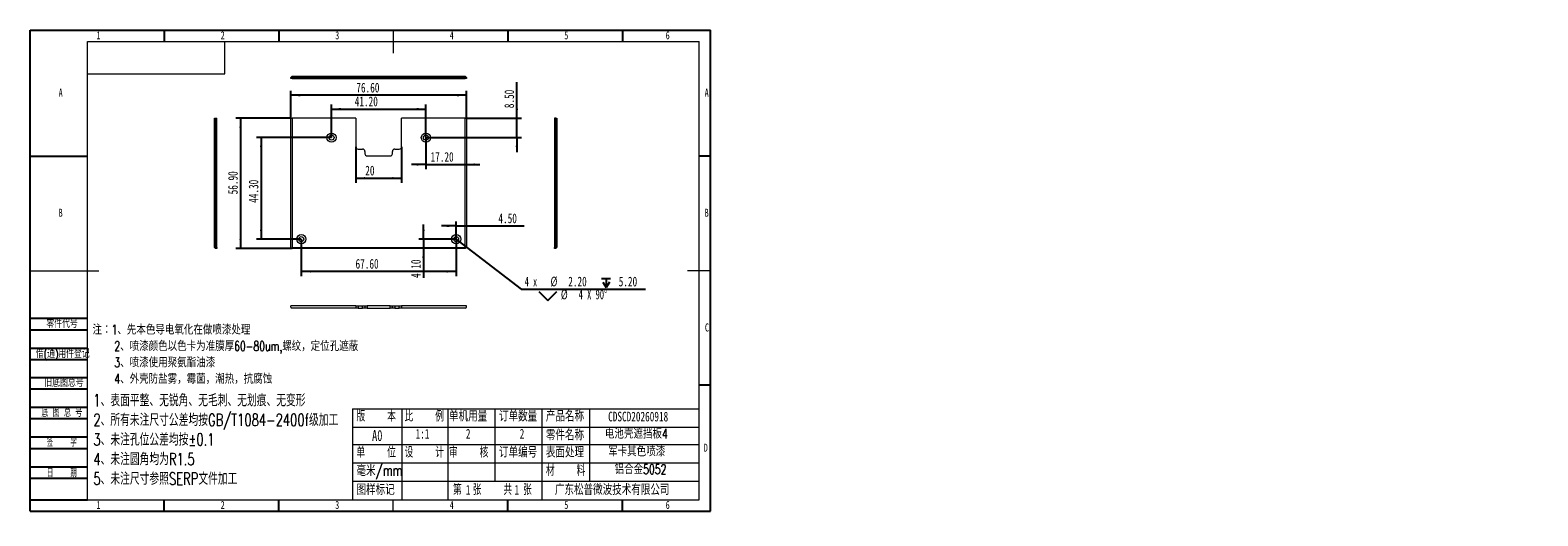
# Model space of a CAD drawing. Header units: millimetres. Extents: x 0 to 658, y -2 to 210.
import ezdxf

# ---------------------------------------------------------------- set-up
doc = ezdxf.new("R2010")
doc.units = ezdxf.units.MM
doc.layers.add('图框', color=7, linetype='Continuous')
doc.layers.add('粗实线层', color=7, linetype='Continuous', lineweight=15)
doc.styles.add('SLDTEXTSTYLE0', font='TXT', dxfattribs={"width": 0.7})
doc.styles.add('SLDTEXTSTYLE1', font='TXT', dxfattribs={"width": 0.7, "bigfont": 'bigfont'})
doc.styles.add('SLDTEXTSTYLE2', font='TXT', dxfattribs={"width": 0.614286, "bigfont": 'bigfont'})
doc.styles.add('SLDTEXTSTYLE3', font='TXT', dxfattribs={"width": 0.566667, "bigfont": 'bigfont'})
doc.styles.add('SLDTEXTSTYLE4', font='TXT', dxfattribs={"width": 0.633333})
doc.styles.add('SLDTEXTSTYLE5', font='TXT', dxfattribs={"width": 0.642857})
doc.dimstyles.new('SLDDIMSTYLE0', dxfattribs={"dimtxt": 4.850694, "dimasz": 4.08, "dimexe": 0, "dimexo": 0.0625, "dimgap": 1.212674, "dimtad": 2, "dimrnd": 1e-09, "dimzin": 4, "dimdsep": 46, "dimtxsty": 'SLDTEXTSTYLE0', "dimsah": 1, "dimcen": 0.09, "dimadec": 0, "dimazin": 1, "dimtfac": 1, "dimtofl": 0, "dimtmove": 0, "dimatfit": 3, "dimfxl": 0, "dimfrac": 2, "dimtolj": 1, "dimtzin": 12, "dimarcsym": 0})
doc.dimstyles.new('SLDDIMSTYLE1', dxfattribs={"dimtxt": 4.850694, "dimasz": 4.08, "dimexe": 0, "dimexo": 0.0625, "dimgap": 1.212674, "dimtad": 2, "dimrnd": 1e-09, "dimzin": 12, "dimdsep": 46, "dimtxsty": 'SLDTEXTSTYLE0', "dimsah": 1, "dimcen": 0.09, "dimadec": 0, "dimazin": 3, "dimtfac": 1, "dimtofl": 0, "dimtmove": 0, "dimatfit": 3, "dimfxl": 0, "dimfrac": 2, "dimtolj": 1, "dimtzin": 12, "dimarcsym": 0})
doc.dimstyles.new('SLDDIMSTYLE2', dxfattribs={"dimtxt": 4.850694, "dimasz": 4.08, "dimexe": 0, "dimexo": 0.0625, "dimgap": 1.212674, "dimtad": 0, "dimtih": 1, "dimtoh": 1, "dimrnd": 1e-09, "dimzin": 4, "dimdsep": 46, "dimtxsty": 'SLDTEXTSTYLE0', "dimblk1": 'NONE', "dimsah": 1, "dimcen": 0, "dimadec": 0, "dimazin": 1, "dimtfac": 1, "dimtmove": 0, "dimatfit": 3, "dimldrblk": 'NONE', "dimfxl": 0, "dimfrac": 2, "dimtolj": 1, "dimtzin": 12, "dimarcsym": 0})
doc.dimstyles.new('SLDDIMSTYLE3', dxfattribs={"dimtxt": 4.850694, "dimasz": 4.08, "dimexe": 0, "dimexo": 0.0625, "dimgap": 1.212674, "dimtad": 2, "dimrnd": 1e-09, "dimzin": 4, "dimdsep": 46, "dimtxsty": 'SLDTEXTSTYLE0', "dimsah": 1, "dimcen": 0.09, "dimadec": 0, "dimazin": 1, "dimtfac": 1, "dimtmove": 0, "dimatfit": 0, "dimfxl": 0, "dimfrac": 2, "dimtolj": 1, "dimtzin": 12, "dimarcsym": 0})

# ---------------------------------------------------------------- blocks, each defined once
blk = doc.blocks.new('SW_NOTE_0')
at = {"layer": '图框', "color": 0, "attachment_point": 1, "style": 'SLDTEXTSTYLE1'}
for s, insert, char_height in [('\\M+1928D\\M+181461\\M+18141\\M+190E6\\M+1967B\\M+19046导电氧\\M+189BB\\M+18DDD\\M+198F4喷\\M+18EBD处\\M+1979D', (0, 5.46), 4.2333), ('2\\M+18141喷\\M+18EBD颜\\M+19046\\M+188C8\\M+19046卡为\\M+18F79\\M+1968C\\M+18CFA60-80um,\\M+19786纹\\M+18143\\M+192E8\\M+188CA\\M+18D45\\M+18ED5\\M+195C1', (9.52, -1.69), 4.23333), ('3\\M+18141喷\\M+18EBD\\M+18E67\\M+19770\\M+1E3DA氨酯\\M+196FB\\M+18EBD', (9.52, -8.83), 4.2333), ('4\\M+18141\\M+18A4F壳\\M+19668盐雾\\M+18143霉\\M+18BDB\\M+18143\\M+192AA热\\M+18143\\M+18D52\\M+19585蚀', (9.52, -15.98), 4.2333)]:
    blk.add_mtext(s, dxfattribs=dict(at, insert=insert, char_height=char_height))
blk = doc.blocks.new('SW_NOTE_1')
at = {"layer": '图框', "color": 0, "attachment_point": 1, "style": 'SLDTEXTSTYLE1'}
for s, insert, char_height in [('1\\M+18141\\M+1955C\\M+196CA\\M+195BD\\M+190AE\\M+18141\\M+19DD9锐\\M+18A70\\M+18141\\M+19DD9\\M+196D1\\M+18E68\\M+18141\\M+19DD9划\\M+18DAD\\M+18141\\M+19DD9变\\M+18C60', (0, 6.82), 5.29167), ('2\\M+18141\\M+18F8A\\M+1974C\\M+196A2\\M+1928D\\M+18EDA\\M+190A1\\M+18CF6\\M+18DB7\\M+18BCF\\M+188C2GB/T1084-2400f级\\M+189C1\\M+18D48', (0, -1.73), 5.29167), ('3\\M+18141\\M+196A2\\M+1928D\\M+18D45\\M+188CA\\M+18CF6\\M+18DB7\\M+18BCF\\M+188C2\\M+1817D0.1', (0, -10.29), 5.2917), ('4\\M+18141\\M+196A2\\M+1928D圆\\M+18A70\\M+18BCF为R1.5', (0, -18.85), 5.2917), ('5\\M+18141\\M+196A2\\M+1928D\\M+18EDA\\M+190A1\\M+18E51\\M+18FC6SERP\\M+195B6\\M+18C8F\\M+189C1\\M+18D48', (0, -27.4), 5.2917)]:
    blk.add_mtext(s, dxfattribs=dict(at, insert=insert, char_height=char_height))
blk = doc.blocks.new('_D')
at = {"layer": '图框'}
for p, q in [((131.55, 163.08), (131.55, 177.56)), ((131.55, 175.56), (172.75, 175.56)), ((172.75, 163.08), (172.75, 177.56))]:
    blk.add_line(p, q, dxfattribs=at)
for points in [[(131.55, 175.56), (135.63, 175.05), (135.63, 176.07)], [(172.75, 175.56), (168.67, 176.07), (168.67, 175.05)]]:
    blk.add_solid(points, dxfattribs=at)
at = {"layer": '图框', "insert": (141.69, 181.02), "char_height": 4.233, "attachment_point": 1, "style": 'SLDTEXTSTYLE0'}
blk.add_mtext('41.20', dxfattribs=at)
blk = doc.blocks.new('_D_1')
at = {"layer": '图框'}
for p, q in [((142.15, 159.08), (142.15, 143.38)), ((162.15, 159.08), (162.15, 143.38)), ((142.15, 145.38), (162.15, 145.38))]:
    blk.add_line(p, q, dxfattribs=at)
for points in [[(142.15, 145.38), (146.23, 144.88), (146.23, 145.89)], [(162.15, 145.38), (158.07, 145.89), (158.07, 144.88)]]:
    blk.add_solid(points, dxfattribs=at)
at = {"layer": '图框', "insert": (146.28, 150.84), "char_height": 4.233, "attachment_point": 1, "style": 'SLDTEXTSTYLE0'}
blk.add_mtext('20', dxfattribs=at)
blk = doc.blocks.new('_D_2')
at = {"layer": '图框'}
for p, q in [((131.55, 163.08), (98.85, 163.08)), ((100.85, 163.08), (100.85, 118.78)), ((118.35, 118.78), (98.85, 118.78))]:
    blk.add_line(p, q, dxfattribs=at)
for points in [[(100.85, 163.08), (100.34, 159), (101.35, 159)], [(100.85, 118.78), (101.35, 122.86), (100.34, 122.86)]]:
    blk.add_solid(points, dxfattribs=at)
at = {"layer": '图框', "insert": (95.39, 134.63), "char_height": 4.233, "attachment_point": 1, "rotation": 90, "style": 'SLDTEXTSTYLE0'}
blk.add_mtext('44.30', dxfattribs=at)
blk = doc.blocks.new('_D_3')
at = {"layer": '图框'}
for p, q in [((118.35, 118.78), (118.35, 102.68)), ((185.95, 118.78), (185.95, 102.68)), ((185.95, 104.68), (118.35, 104.68))]:
    blk.add_line(p, q, dxfattribs=at)
for points in [[(118.35, 104.68), (122.43, 104.18), (122.43, 105.19)], [(185.95, 104.68), (181.87, 105.19), (181.87, 104.18)]]:
    blk.add_solid(points, dxfattribs=at)
at = {"layer": '图框', "insert": (142.04, 110.14), "char_height": 4.233, "attachment_point": 1, "style": 'SLDTEXTSTYLE0'}
blk.add_mtext('67.60', dxfattribs=at)
blk = doc.blocks.new('SW_SYMBOL_HOLE_DEPTH')
at = {"layer": '图框', "color": 0}
for p, q in [((0, 875), (800, 875)), ((100, 555), (400, 75)), ((400, 875), (400, 75)), ((700, 555), (400, 75))]:
    blk.add_line(p, q, dxfattribs=at)
blk = doc.blocks.new('SW_SYMBOL_HOLE_SINK')
at = {"layer": '图框', "color": 0}
for p, q in [((0, 875), (800, 75)), ((800, 75), (1600, 875))]:
    blk.add_line(p, q, dxfattribs=at)
blk = doc.blocks.new('_D_4')
at = {"layer": '图框'}
for p, q in [((185.08, 119.46), (186.82, 118.11)), ((186.82, 118.11), (214.27, 96.94)), ((214.27, 96.94), (268.64, 96.94))]:
    blk.add_line(p, q, dxfattribs=at)
blk.add_solid([(186.82, 118.11), (189.74, 115.22), (190.36, 116.02)], dxfattribs=at)
at = {"layer": '图框', "xscale": 0.004926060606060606, "yscale": 0.004926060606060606, "zscale": 0.004926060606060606}
for name, p in [('SW_SYMBOL_HOLE_DEPTH', (249.44, 97.29)), ('SW_SYMBOL_HOLE_SINK', (222.07, 91.64))]:
    blk.add_blockref(name, p, dxfattribs=at)
at = {"layer": '图框', "char_height": 4.233, "attachment_point": 1}
for s, insert, style in [('4 x', (215.86, 102.4), 'SLDTEXTSTYLE4'), ('%%c', (227.15, 102.4), 'SLDTEXTSTYLE0'), ('2.20', (234.89, 102.4), 'SLDTEXTSTYLE0'), ('5.20', (256.91, 102.4), 'SLDTEXTSTYLE0'), ('%%c', (231.66, 96.75), 'SLDTEXTSTYLE0'), ('4 X 90°', (239.41, 96.75), 'SLDTEXTSTYLE5')]:
    blk.add_mtext(s, dxfattribs=dict(at, insert=insert, style=style))
blk = doc.blocks.new('_NONE')
blk = doc.blocks.new('_D_5')
at = {"layer": '图框'}
for p, q in [((113.85, 171.58), (89.85, 171.58)), ((91.85, 171.58), (91.85, 114.68)), ((114.35, 114.68), (89.85, 114.68))]:
    blk.add_line(p, q, dxfattribs=at)
for points in [[(91.85, 171.58), (91.34, 167.5), (92.35, 167.5)], [(91.85, 114.68), (92.35, 118.76), (91.34, 118.76)]]:
    blk.add_solid(points, dxfattribs=at)
at = {"layer": '图框', "insert": (86.39, 138.33), "char_height": 4.233, "attachment_point": 1, "rotation": 90, "style": 'SLDTEXTSTYLE0'}
blk.add_mtext('56.90', dxfattribs=at)
blk = doc.blocks.new('_D_6')
at = {"layer": '图框'}
for p, q in [((113.85, 171.58), (113.85, 183.58)), ((190.45, 181.58), (113.85, 181.58)), ((190.45, 171.58), (190.45, 183.58))]:
    blk.add_line(p, q, dxfattribs=at)
for points in [[(113.85, 181.58), (117.93, 181.08), (117.93, 182.09)], [(190.45, 181.58), (186.37, 182.09), (186.37, 181.08)]]:
    blk.add_solid(points, dxfattribs=at)
at = {"layer": '图框', "insert": (142.39, 187.04), "char_height": 4.233, "attachment_point": 1, "style": 'SLDTEXTSTYLE0'}
blk.add_mtext('76.60', dxfattribs=at)
blk = doc.blocks.new('_D_7')
at = {"layer": '图框'}
for p, q in [((212.45, 171.58), (212.45, 187.23)), ((190.45, 171.58), (214.45, 171.58)), ((212.45, 163.08), (212.45, 171.58)), ((172.75, 163.08), (214.45, 163.08)), ((212.45, 163.08), (212.45, 156.73))]:
    blk.add_line(p, q, dxfattribs=at)
for points in [[(212.45, 171.58), (212.95, 175.66), (211.94, 175.66)], [(212.45, 163.08), (211.94, 159), (212.95, 159)]]:
    blk.add_solid(points, dxfattribs=at)
at = {"layer": '图框', "insert": (206.99, 175.94), "char_height": 4.233, "attachment_point": 1, "rotation": 90, "style": 'SLDTEXTSTYLE0'}
blk.add_mtext('8.50', dxfattribs=at)
blk = doc.blocks.new('_D_8')
at = {"layer": '图框'}
for p, q in [((172.75, 163.08), (172.75, 149.34)), ((172.75, 151.34), (166.4, 151.34)), ((172.75, 151.34), (189.95, 151.34)), ((189.95, 151.34), (196.3, 151.34))]:
    blk.add_line(p, q, dxfattribs=at)
for points in [[(172.75, 151.34), (168.67, 151.85), (168.67, 150.83)], [(189.95, 151.34), (194.03, 150.83), (194.03, 151.85)]]:
    blk.add_solid(points, dxfattribs=at)
at = {"layer": '图框', "insert": (174.79, 156.8), "char_height": 4.233, "attachment_point": 1, "style": 'SLDTEXTSTYLE0'}
blk.add_mtext('17.20', dxfattribs=at)
blk = doc.blocks.new('_D_9')
at = {"layer": '图框'}
for p, q in [((171.7, 118.78), (171.7, 125.13)), ((185.95, 118.78), (169.7, 118.78)), ((171.7, 118.78), (171.7, 114.68)), ((171.7, 114.68), (171.7, 101.84))]:
    blk.add_line(p, q, dxfattribs=at)
for points in [[(171.7, 118.78), (172.21, 122.86), (171.19, 122.86)], [(171.7, 114.68), (171.19, 110.6), (172.21, 110.6)]]:
    blk.add_solid(points, dxfattribs=at)
at = {"layer": '图框', "insert": (166.24, 101.84), "char_height": 4.233, "attachment_point": 1, "rotation": 90, "style": 'SLDTEXTSTYLE0'}
blk.add_mtext('4.10', dxfattribs=at)
blk = doc.blocks.new('_D_10')
at = {"layer": '图框'}
for p, q in [((185.95, 118.78), (185.95, 126.52)), ((185.95, 124.52), (179.6, 124.52)), ((185.95, 124.52), (190.45, 124.52)), ((190.45, 124.52), (215.69, 124.52))]:
    blk.add_line(p, q, dxfattribs=at)
for points in [[(185.95, 124.52), (181.87, 125.03), (181.87, 124.01)], [(190.45, 124.52), (194.53, 124.01), (194.53, 125.03)]]:
    blk.add_solid(points, dxfattribs=at)
at = {"layer": '图框', "insert": (204.4, 129.98), "char_height": 4.233, "attachment_point": 1, "style": 'SLDTEXTSTYLE0'}
blk.add_mtext('4.50', dxfattribs=at)

msp = doc.modelspace()

# ---------------------------------------------------------------- linework, layer by layer
at = {"color": 7, "linetype": 'Continuous', "lineweight": 15}
for p, q in [((113.847, 189.366), (114.097, 189.616)), ((113.847, 188.866), (113.847, 189.366)), ((114.347, 188.866), (113.847, 188.866)), ((114.097, 189.616), (114.347, 189.866)), ((114.097, 189.616), (114.347, 189.366)), ((114.347, 189.866), (189.947, 189.866)), ((114.347, 189.366), (114.347, 188.866)), ((189.947, 189.366), (114.347, 189.366)), ((114.347, 188.866), (189.947, 188.866)), ((190.197, 189.616), (189.947, 189.866)), ((189.947, 189.366), (190.197, 189.616)), ((189.947, 188.866), (189.947, 189.366)), ((190.447, 188.866), (189.947, 188.866)), ((190.197, 189.616), (190.447, 189.366)), ((190.447, 189.366), (190.447, 188.866)), ((80.42, 115.184), (80.42, 171.584)), ((80.42, 171.584), (80.92, 171.584)), ((80.92, 171.584), (81.42, 171.584)), ((80.92, 171.584), (80.92, 115.184)), ((81.42, 115.184), (81.42, 171.584)), ((113.847, 115.184), (113.847, 171.584)), ((113.847, 171.584), (114.347, 171.584)), ((114.347, 171.584), (114.347, 115.184)), ((142.147, 171.584), (114.347, 171.584)), ((142.147, 171.584), (142.147, 159.084)), ((162.147, 159.084), (162.147, 171.584)), ((189.947, 171.584), (162.147, 171.584)), ((189.947, 115.184), (189.947, 171.584)), ((189.947, 171.584), (190.447, 171.584)), ((190.447, 171.584), (190.447, 115.184)), ((228.91, 171.584), (228.91, 115.184)), ((229.41, 171.584), (228.91, 171.584)), ((229.41, 115.184), (229.41, 171.584)), ((229.41, 171.584), (229.91, 171.584)), ((229.91, 171.584), (229.91, 115.184)), ((143.147, 158.084), (145.147, 158.084)), ((159.147, 158.084), (161.147, 158.084)), ((146.147, 157.084), (146.147, 156.084)), ((147.147, 155.084), (157.147, 155.084)), ((158.147, 156.084), (158.147, 157.084)), ((80.67, 114.934), (80.42, 115.184)), ((80.67, 114.934), (80.92, 115.184)), ((80.92, 114.684), (80.67, 114.934)), ((80.92, 115.184), (81.42, 115.184)), ((81.42, 114.684), (80.92, 114.684)), ((81.42, 115.184), (81.42, 114.684)), ((113.847, 115.184), (114.097, 114.934)), ((114.097, 114.934), (114.347, 115.184)), ((114.097, 114.934), (114.347, 114.684)), ((114.347, 115.184), (189.947, 115.184)), ((189.947, 114.684), (114.347, 114.684)), ((190.197, 114.934), (189.947, 115.184)), ((189.947, 114.684), (190.197, 114.934)), ((190.197, 114.934), (190.447, 115.184)), ((228.91, 114.684), (228.91, 115.184)), ((228.91, 115.184), (229.41, 115.184)), ((229.41, 114.684), (228.91, 114.684)), ((229.41, 115.184), (229.66, 114.934)), ((229.66, 114.934), (229.41, 114.684)), ((229.66, 114.934), (229.91, 115.184)), ((113.847, 89.151), (113.847, 89.651)), ((142.147, 89.651), (113.847, 89.651)), ((113.847, 89.151), (114.347, 88.651)), ((142.147, 88.651), (114.347, 88.651)), ((142.147, 89.651), (142.147, 88.651)), ((142.147, 89.651), (143.147, 89.651)), ((143.147, 88.651), (142.147, 88.651)), ((143.147, 89.651), (143.147, 88.651)), ((143.147, 89.651), (145.147, 89.651)), ((143.147, 88.651), (145.147, 88.651)), ((145.147, 88.651), (145.147, 89.651)), ((145.147, 89.651), (146.147, 89.651)), ((146.147, 88.651), (145.147, 88.651)), ((146.147, 89.651), (146.147, 88.651)), ((146.147, 89.651), (147.147, 89.651)), ((147.147, 88.651), (146.147, 88.651)), ((147.147, 89.651), (147.147, 88.651)), ((157.147, 89.651), (147.147, 89.651)), ((147.147, 88.651), (157.147, 88.651)), ((157.147, 88.651), (157.147, 89.651)), ((157.147, 89.651), (158.147, 89.651)), ((158.147, 88.651), (157.147, 88.651)), ((158.147, 88.651), (158.147, 89.651)), ((158.147, 89.651), (159.147, 89.651)), ((159.147, 88.651), (158.147, 88.651)), ((159.147, 89.651), (159.147, 88.651)), ((159.147, 89.651), (161.147, 89.651)), ((159.147, 88.651), (161.147, 88.651)), ((161.147, 88.651), (161.147, 89.651)), ((161.147, 89.651), (162.147, 89.651)), ((162.147, 88.651), (161.147, 88.651)), ((162.147, 89.651), (162.147, 88.651)), ((190.447, 89.651), (162.147, 89.651)), ((189.947, 88.651), (162.147, 88.651)), ((189.947, 88.651), (190.447, 89.151)), ((190.447, 89.151), (190.447, 89.651))]:
    msp.add_line(p, q, dxfattribs=at)
for centre, radius in [((131.547, 163.084), 2), ((172.747, 163.084), 2), ((131.547, 163.084), 1.1), ((172.747, 163.084), 1.1), ((118.347, 118.784), 2), ((118.347, 118.784), 1.1), ((185.947, 118.784), 2), ((185.947, 118.784), 1.1)]:
    msp.add_circle(centre, radius, dxfattribs=at)
for centre, start, end in [((143.147, 159.084), 180, 270), ((145.147, 157.084), 0, 90), ((159.147, 157.084), 90, 180), ((161.147, 159.084), 270, 0), ((147.147, 156.084), 180, 270), ((157.147, 156.084), 270, 0)]:
    msp.add_arc(centre, 1, start, end, dxfattribs=at)
at = {"layer": '图框'}
for p, q in [((0, 0), (0, 210)), ((0, 210), (297, 210)), ((58.5, 210), (58.5, 205)), ((108.5, 210), (108.5, 205)), ((208.5, 210), (208.5, 205)), ((258.5, 210), (258.5, 205)), ((297, 0), (297, 210)), ((0, 155), (25, 155)), ((297, 155), (292, 155)), ((0, 84.221), (25, 84.221)), ((0, 79.221), (25, 79.221)), ((0, 71.221), (25, 71.221)), ((0, 66.221), (25, 66.221)), ((0, 58.43), (25, 58.43)), ((0, 53.43), (25, 53.43)), ((297, 55), (292, 55)), ((0, 45.43), (25, 45.43)), ((0, 40.43), (25, 40.43)), ((0, 32.43), (25, 32.43)), ((0, 27.43), (25, 27.43)), ((0, 19.43), (25, 19.43)), ((0, 14.43), (25, 14.43)), ((0, 5), (25, 5)), ((0, 0), (297, 0)), ((58.5, 0), (58.5, 5)), ((108.5, 0), (108.5, 5)), ((208.5, 0), (208.5, 5)), ((258.5, 0), (258.5, 5))]:
    msp.add_line(p, q, dxfattribs=at)
at = {"layer": '图框', "linetype": 'Continuous', "lineweight": 15}
for p, q in [((25, 5), (25, 205)), ((25, 205), (292, 205)), ((292, 5), (292, 205))]:
    msp.add_line(p, q, dxfattribs=at)
at = {"layer": '图框', "lineweight": 15}
for p, q in [((158.5, 210), (158.5, 200)), ((0, 105), (30, 105)), ((297, 105), (287, 105)), ((140.685, 44.638), (140.685, 5)), ((140.685, 44.638), (292, 44.638)), ((162.213, 44.638), (162.213, 5)), ((182.317, 44.638), (182.317, 5)), ((202.787, 44.638), (202.787, 13.207)), ((223.371, 44.638), (223.371, 5)), ((244.183, 44.638), (244.183, 13.207)), ((140.685, 36.639), (292, 36.639)), ((140.685, 29.162), (292, 29.162)), ((140.685, 21.163), (292, 21.163)), ((140.685, 13.207), (292, 13.207)), ((25, 5), (292, 5)), ((158.5, 0), (158.5, 5))]:
    msp.add_line(p, q, dxfattribs=at)
at = {"layer": '粗实线层'}
for p, q in [((85, 191), (85, 205)), ((25, 191), (85, 191))]:
    msp.add_line(p, q, dxfattribs=at)

# ---------------------------------------------------------------- block references
at = {"layer": '图框'}
for name, p in [('SW_NOTE_0', (27.217, 75.912)), ('SW_NOTE_1', (27.572, 44.267))]:
    msp.add_blockref(name, p, dxfattribs=at)

# ---------------------------------------------------------------- texts
for s, insert, char_height, attachment_point, style in [('1', (29.794, 209.497), 3.5, 2, 'SLDTEXTSTYLE0'), ('2', (84.044, 209.497), 3.5, 2, 'SLDTEXTSTYLE0'), ('3', (134.044, 209.497), 3.5, 2, 'SLDTEXTSTYLE0'), ('4', (184.044, 209.497), 3.5, 2, 'SLDTEXTSTYLE0'), ('5', (234.044, 209.497), 3.5, 2, 'SLDTEXTSTYLE0'), ('6', (278.297, 209.497), 3.5, 2, 'SLDTEXTSTYLE0'), ('A', (13.32, 184.497), 3.5, 2, 'SLDTEXTSTYLE0'), ('A', (295.32, 184.497), 3.5, 2, 'SLDTEXTSTYLE0'), ('B', (13.32, 132.055), 3.5, 2, 'SLDTEXTSTYLE0'), ('B', (295.32, 132.055), 3.5, 2, 'SLDTEXTSTYLE0'), ('\\M+197EB\\M+18C8F\\M+191E3\\M+18D86', (7.084, 83.579), 3.5, 1, 'SLDTEXTSTYLE1'), ('C', (295.427, 81.997), 3.5, 2, 'SLDTEXTSTYLE0'), ('\\M+18ED8(\\M+192CA)\\M+19770\\M+18C8F\\M+1936F记', (2.496, 70.473), 3.5, 1, 'SLDTEXTSTYLE1'), ('\\M+18B8C\\M+192EA图总\\M+18D86', (6.194, 57.824), 3.5, 1, 'SLDTEXTSTYLE1'), ('\\M+192EA 图 总 \\M+18D86', (4.947, 44.766), 3.5, 1, 'SLDTEXTSTYLE2'), ('\\M+194C5    \\M+1967B', (142.458, 43.938), 4.7625, 1, 'SLDTEXTSTYLE3'), ('\\M+194E4    \\M+197E1', (163.441, 43.938), 4.7625, 1, 'SLDTEXTSTYLE3'), ('单\\M+18AF7\\M+19770\\M+197CA', (182.842, 43.938), 4.7625, 1, 'SLDTEXTSTYLE1'), ('订单\\M+19094\\M+197CA', (204.663, 43.938), 4.7625, 1, 'SLDTEXTSTYLE1'), ('产\\M+19569\\M+196BC\\M+18FCC', (225.118, 43.938), 4.7625, 1, 'SLDTEXTSTYLE1'), ('CDSCD20260918', (252.31, 43.455), 4.23333, 1, 'SLDTEXTSTYLE0'), ('A0', (149.239, 35.449), 4.7625, 1, 'SLDTEXTSTYLE0'), ('1:1', (168.263, 35.947), 4.2333, 1, 'SLDTEXTSTYLE0'), ('2', (190.203, 35.947), 4.233, 1, 'SLDTEXTSTYLE0'), ('2', (213.7, 35.947), 4.233, 1, 'SLDTEXTSTYLE0'), ('\\M+197EB\\M+18C8F\\M+196BC\\M+18FCC', (225.127, 35.687), 4.7625, 1, 'SLDTEXTSTYLE1'), ('电\\M+19272壳\\M+18ED5挡\\M+194C24', (250.899, 35.947), 4.23333, 1, 'SLDTEXTSTYLE1'), ('签    \\M+18E9A', (13.81, 31.764), 3.5, 2, 'SLDTEXTSTYLE3'), ('单    \\M+188CA', (142.467, 28.208), 4.7625, 1, 'SLDTEXTSTYLE3'), ('设    计', (163.441, 28.208), 4.7625, 1, 'SLDTEXTSTYLE3'), ('审    \\M+18A6A', (182.834, 28.208), 4.7625, 1, 'SLDTEXTSTYLE3'), ('订单编\\M+18D86', (204.654, 28.208), 4.7625, 1, 'SLDTEXTSTYLE1'), ('\\M+1955C\\M+196CA处\\M+1979D', (225.127, 28.208), 4.7625, 1, 'SLDTEXTSTYLE1'), ('军卡\\M+191B4\\M+19046喷\\M+18EBD', (252.31, 28.236), 4.23333, 1, 'SLDTEXTSTYLE1'), ('D', (294.93, 29.497), 3.5, 2, 'SLDTEXTSTYLE0'), ('\\M+19F7C\\M+195C4/mm', (142.467, 20.188), 4.7625, 1, 'SLDTEXTSTYLE1'), ('\\M+18DDE    \\M+197BF', (225.127, 20.22), 4.7625, 1, 'SLDTEXTSTYLE3'), ('铝\\M+18D87\\M+18BE05052', (255.133, 20.464), 4.23333, 1, 'SLDTEXTSTYLE1'), ('\\M+193FA    \\M+18AFA', (13.81, 18.413), 3.5, 2, 'SLDTEXTSTYLE3'), ('图样标记', (142.467, 11.865), 4.7625, 1, 'SLDTEXTSTYLE1'), ('\\M+191E6  张    \\M+18BA4  张', (184.597, 11.865), 4.7625, 1, 'SLDTEXTSTYLE3'), ('1', (190.203, 11.474), 4.233, 1, 'SLDTEXTSTYLE0'), ('1', (211.433, 11.474), 4.233, 1, 'SLDTEXTSTYLE0'), ('\\M+19BF6东\\M+18FBC\\M+19581\\M+194F7\\M+19467\\M+18B5A术\\M+1974C\\M+18CC0\\M+18CF6\\M+18E69', (229.063, 11.865), 4.7625, 1, 'SLDTEXTSTYLE1'), ('1', (29.794, 4.497), 3.5, 2, 'SLDTEXTSTYLE0'), ('2', (84.044, 4.497), 3.5, 2, 'SLDTEXTSTYLE0'), ('3', (134.044, 4.497), 3.5, 2, 'SLDTEXTSTYLE0'), ('4', (184.044, 4.497), 3.5, 2, 'SLDTEXTSTYLE0'), ('5', (234.044, 4.497), 3.5, 2, 'SLDTEXTSTYLE0'), ('6', (278.297, 4.497), 3.5, 2, 'SLDTEXTSTYLE0')]:
    msp.add_mtext(s, dxfattribs=dict(at, insert=insert, char_height=char_height, attachment_point=attachment_point, style=style))

# ---------------------------------------------------------------- dimensions: what is measured, and where the dimension line sits
for base, p1, p2, dimstyle, picture, middle in [((113.847, 181.584), (190.447, 171.584), (113.847, 171.584), 'SLDDIMSTYLE0', '_D_6', (149.449, 181.584)), ((189.947, 151.341), (172.747, 163.084), (189.947, 171.584), 'SLDDIMSTYLE3', '_D_8', (181.848, 151.341)), ((162.147, 145.383), (142.147, 159.084), (162.147, 159.084), 'SLDDIMSTYLE1', '_D_1', (149.098, 145.383)), ((190.447, 124.518), (185.947, 118.784), (190.447, 115.184), 'SLDDIMSTYLE3', '_D_10', (210.048, 124.518)), ((118.347, 104.684), (185.947, 118.784), (118.347, 118.784), 'SLDDIMSTYLE0', '_D_3', (149.098, 104.684))]:
    dim = msp.add_linear_dim(base=base, p1=p1, p2=p2, dimstyle=dimstyle, dxfattribs=at)
    dim.commit()
    dim.dimension.update_dxf_attribs({"geometry": picture, "text_midpoint": middle, "dimtype": 160})
for base, p1, p2, angle, dimstyle, picture, middle in [((212.447, 171.584), (172.747, 163.084), (190.447, 171.584), 90, 'SLDDIMSTYLE3', '_D_7', (212.447, 181.584)), ((172.747, 175.562), (131.547, 163.084), (172.747, 163.084), 0, 'SLDDIMSTYLE0', '_D', (148.747, 175.562)), ((91.847, 114.684), (113.847, 171.584), (114.347, 114.684), 90, 'SLDDIMSTYLE0', '_D_5', (91.847, 145.383)), ((100.847, 118.784), (131.547, 163.084), (118.347, 118.784), 90, 'SLDDIMSTYLE0', '_D_2', (100.847, 141.685)), ((171.699, 114.684), (185.947, 118.784), (189.947, 114.684), 90, 'SLDDIMSTYLE3', '_D_9', (171.699, 107.483))]:
    dim = msp.add_linear_dim(base=base, p1=p1, p2=p2, angle=angle, dimstyle=dimstyle, dxfattribs=at)
    dim.commit()
    dim.dimension.update_dxf_attribs({"geometry": picture, "text_midpoint": middle, "dimtype": 160})
dim = msp.add_diameter_dim_2p(p1=(185.076, 119.456), p2=(186.818, 118.113), text='4 x <> {\\fGDT;x} 5.20\\P{\\fGDT;w}%%c 4 X 90°\\P', dimstyle='SLDDIMSTYLE2', dxfattribs=at)
dim.commit()
dim.dimension.update_dxf_attribs({"geometry": '_D_4', "text_midpoint": (242.248, 96.941), "dimtype": 163})

doc.saveas('drawing.dxf')
